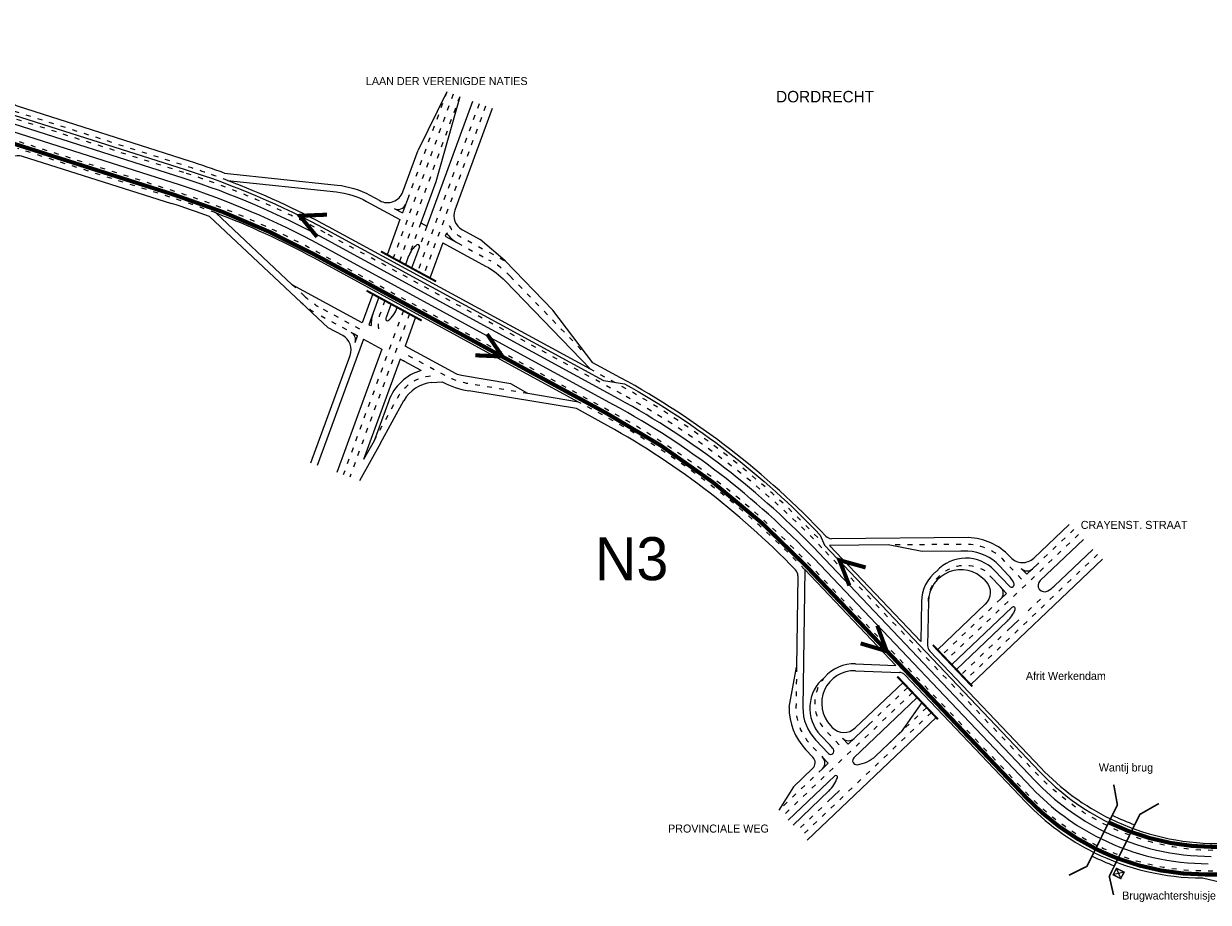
# Model space of a CAD drawing. Header units: metres. Extents: x 534 to 3705, y -2348 to -1466.
# Tile 4 of 7: x 3085 to 3377, y -1962 to -1746. Entities that reach past the tile are written whole.
import ezdxf

# ---------------------------------------------------------------- set-up
doc = ezdxf.new("R2010")
doc.units = ezdxf.units.M
doc.linetypes.add('ACAD_ISO03W100', pattern=[30, 12, -18])
for name, color, linetype, lineweight in [('deelstrepen', 8, 'ACAD_ISO03W100', 0), ('Kunstwerk', 7, 'Continuous', 0), ('RW-MARK', 7, 'Continuous', 0), ('Strooi WEL', 90, 'Continuous', 0), ('Text', 7, 'Continuous', 0)]:
    doc.layers.add(name, color=color, linetype=linetype, lineweight=lineweight)

msp = doc.modelspace()

# ---------------------------------------------------------------- linework, layer by layer
at = {"layer": 'deelstrepen', "linetype": 'ACAD_ISO03W100', "ltscale": 0.1}
for p, q in [((3124.53, -1782.36), (3045.36, -1757.14)), ((3190.87, -1763.07), (3176.09, -1803.41)), ((3189.28, -1762.49), (3179.82, -1788.29)), ((3192.47, -1763.66), (3177.6, -1804.23)), ((3197.26, -1765.41), (3182.13, -1806.69)), ((3198.85, -1766), (3183.64, -1807.51)), ((3191.97, -1799.69), (3199.68, -1803.88)), ((3167.27, -1822.55), (3157.58, -1817.28)), ((3178.59, -1816.35), (3163.77, -1856.81)), ((3180.1, -1817.17), (3165.37, -1857.39)), ((3343.82, -1870.23), (3334.91, -1878.71)), ((3344.99, -1871.47), (3312.55, -1902.33)), ((3349.66, -1876.38), (3317.22, -1907.24)), ((3325.8, -1887.37), (3311.38, -1901.1)), ((3335.58, -1887.43), (3331.71, -1891.11)), ((3325.92, -1896.62), (3316.05, -1906.01)), ((3304.06, -1910.4), (3272.29, -1940.63)), ((3302.89, -1909.17), (3293.3, -1918.29)), ((3307.56, -1914.09), (3294.99, -1926.05)), ((3308.73, -1915.31), (3276.96, -1945.54)), ((3281.84, -1929.2), (3271.11, -1939.4)), ((3281.69, -1938.7), (3275.79, -1944.31))]:
    msp.add_line(p, q, dxfattribs=at)
at = {"layer": 'deelstrepen', "linetype": 'ACAD_ISO03W100', "ltscale": 0.1, "flags": 128}
for points in [[(3349.56, -1948.15, -0.08775), (3332.74, -1935.75), (3278.59, -1878.83, 0.078307), (3229.18, -1840.95), (3157.31, -1801.89, 0.047368), (3122.53, -1787.06), (3043.82, -1761.98), (3007.14, -1749.88, -0.306108), (2979.75, -1714.46), (2973.63, -1618.97)], [(3135.28, -1784.3, 0.013339), (3125.2, -1780.79), (3083.64, -1767.55), (3081.53, -1766.88)], [(3132.35, -1792.29, 0.013807), (3122.01, -1788.68), (3083.5, -1776.41)], [(3189.9, -1795.38, 0.159152), (3192.33, -1797.95), (3203.65, -1804.1)], [(3174.06, -1813.89), (3172.75, -1817.47, 0.169601), (3172.69, -1821.62)], [(3209.29, -1836.79), (3196.79, -1834.72), (3194.99, -1834.42, -0.083575), (3188.71, -1832.26), (3178.43, -1826.68)], [(3171.38, -1848.4), (3177.23, -1837.71, -0.251362), (3185.39, -1832.39)], [(3280.69, -1872.25, 0.078307), (3231.28, -1834.37), (3224.74, -1830.81)], [(3277.51, -1880.15), (3277.36, -1880, 0.078307), (3228.37, -1842.44), (3221.79, -1838.86)], [(3330.94, -1882.49), (3326.74, -1878.03, 0.195988), (3317.75, -1873.92), (3315.98, -1873.92), (3298.05, -1874.08)], [(3352.02, -1943.2), (3352.02, -1943.2, -0.089024), (3334.92, -1930.66), (3281.73, -1874.74)], [(3307.96, -1888.03, -0.589781), (3322.1, -1880.54), (3325.88, -1884.55)], [(3275.48, -1904.15), (3275.34, -1914.06, 0.195988), (3278.95, -1923.26), (3281.91, -1926.37)], [(3282.35, -1906.69, 0.386905), (3282.64, -1919.74), (3286.98, -1924.3)], [(3444.09, -1949.31), (3378.4, -1949.31, -0.114291), (3352.02, -1943.2)], [(3444.09, -1954.39), (3376.21, -1954.39, -0.11557), (3349.56, -1948.15)]]:
    msp.add_lwpolyline(points, format="xyb", dxfattribs=at)
at = {"layer": 'deelstrepen', "linetype": 'ACAD_ISO03W100', "ltscale": 0.1}
for points in [[(3232.31, -1836.86), (3159.31, -1797.19, 0.047368), (3124.53, -1782.36)], [(3167.86, -1820.94), (3158.39, -1815.79, -0.063792), (3154.27, -1812.81), (3151.21, -1809.96)]]:
    msp.add_lwpolyline(points, format="xyb", dxfattribs=at)
at = {"layer": 'deelstrepen', "linetype": 'ACAD_ISO03W100', "ltscale": 0.1, "flags": 128}
for points in [[(3182.89, -1794.75), (3179.9, -1802.89)], [(3184.4, -1795.58), (3182.55, -1800.62)]]:
    msp.add_lwpolyline(points, dxfattribs=at)
at = {"layer": 'deelstrepen', "linetype": 'ACAD_ISO03W100', "ltscale": 0.1}
msp.add_lwpolyline([(3204.92, -1807.87), (3224.39, -1828)], dxfattribs=at)
for centre, radius, start, end in [((3189.32, -1822.95), 21.7, 44.0246, 61.4806), ((3167.94, -1798.22), 21.7, 226.8804, 241.4806), ((3136.82, -2012.59), 200, 43.5706, 61.4806)]:
    msp.add_arc(centre, radius, start, end, dxfattribs=at)
at = {"layer": 'Kunstwerk'}
for points, const_width in [([(3173.07, -1801.77), (3186.66, -1809.16)], 0.5), ([(3169.53, -1811.43), (3183.12, -1818.81)], 0.5), ([(3318.79, -1908.92), (3309.06, -1898.69)], 0.5), ([(3310.3, -1917), (3300.3, -1906.48)], 0.5), ([(3353.65, -1933.13), (3354.54, -1938.1), (3347.04, -1953.24), (3342.61, -1955.42)], 0.4), ([(3353.59, -1960.29), (3352.54, -1955.66), (3360.08, -1940.44), (3364.76, -1937.76)], 0.4)]:
    msp.add_lwpolyline(points, dxfattribs=dict(at, const_width=const_width))
for centre, radius, start, end in [((3379.12, -1887.61), 59, 244.0162, 249.8613), ((3375.49, -1896.09), 61, 243.5337, 249.1798)]:
    msp.add_arc(centre, radius, start, end, dxfattribs=at)
at = {"layer": 'RW-MARK'}
for p, q in [((3123.4, -1785.39), (3044.4, -1760.17)), ((3124.3, -1783.7), (3044.98, -1758.34)), ((3189.28, -1762.49), (3182.22, -1776.81)), ((3195.66, -1764.83), (3184.4, -1795.58)), ((3192.47, -1763.66), (3186.59, -1784.65)), ((3186.59, -1784.65), (3182.89, -1794.75)), ((3179.82, -1788.29), (3178.36, -1792.29)), ((3176.32, -1791.19), (3178.36, -1792.29)), ((3177.76, -1793.91), (3174.58, -1802.59)), ((3182.89, -1794.75), (3184.4, -1795.58)), ((3189.22, -1797.23), (3188.93, -1798.04)), ((3188.93, -1798.04), (3191.97, -1799.69)), ((3230.39, -1839.52), (3158.17, -1800.23)), ((3231.63, -1838.09), (3159.07, -1798.57)), ((3182.55, -1800.62), (3180.62, -1805.87)), ((3188.33, -1799.65), (3185.15, -1808.33)), ((3203.65, -1804.1), (3197.51, -1798.83)), ((3179.9, -1802.89), (3179.11, -1805.05)), ((3171.04, -1812.25), (3168.45, -1819.32)), ((3172.55, -1813.07), (3170.05, -1819.89)), ((3175.57, -1814.71), (3174.35, -1818.06)), ((3181.61, -1817.99), (3179.02, -1825.07)), ((3225.28, -1829.17), (3215.41, -1816.27)), ((3168.78, -1823.37), (3157.39, -1854.47)), ((3165.75, -1821.73), (3167.27, -1822.55)), ((3166.68, -1824.17), (3167.27, -1822.55)), ((3168.78, -1823.37), (3173.31, -1825.83)), ((3173.31, -1825.83), (3162.17, -1856.22)), ((3177.84, -1828.29), (3168.77, -1853.04)), ((3183.01, -1831.1), (3177.84, -1828.29)), ((3178.64, -1828.59), (3178.59, -1828.7)), ((3232.09, -1832.87), (3225.28, -1829.17)), ((3185.53, -1834.09), (3188.19, -1833.92)), ((3209.29, -1836.79), (3205.06, -1834.37)), ((3174.99, -1838.53), (3171.38, -1848.4)), ((3172.97, -1848.98), (3178.72, -1838.52)), ((3227.32, -1843.8), (3221.24, -1840.49)), ((3172.97, -1848.98), (3167.76, -1858.27)), ((3171.38, -1848.4), (3168.77, -1853.04)), ((3342.65, -1869.01), (3333.92, -1877.31)), ((3346.15, -1872.69), (3335.49, -1882.84)), ((3334.22, -1932.09), (3281, -1876.03)), ((3306.09, -1897.89), (3283.56, -1874.21)), ((3306.47, -1875.71), (3298.05, -1874.08)), ((3327.98, -1876.86), (3328.25, -1877.15)), ((3348.49, -1875.15), (3338.95, -1884.23)), ((3333.48, -1933.93), (3279.79, -1877.43)), ((3350.83, -1877.61), (3318.39, -1908.47)), ((3325.5, -1879.2), (3327.73, -1881.57)), ((3330.81, -1879.85), (3332.19, -1881.3)), ((3332.19, -1881.3), (3334.91, -1878.71)), ((3275.79, -1881.64), (3275.48, -1904.15)), ((3277.51, -1880.14), (3277.04, -1914.08)), ((3299.95, -1903.73), (3277.51, -1880.14)), ((3321.79, -1882.69), (3322.12, -1883.04)), ((3327.24, -1886), (3323.99, -1882.55)), ((3324.26, -1880.36), (3327.92, -1884.24)), ((3306.26, -1888), (3306.09, -1897.89)), ((3307.96, -1888.03), (3307.77, -1898.82)), ((3325.8, -1887.37), (3327.24, -1886)), ((3328.54, -1889.45), (3313.71, -1903.55)), ((3327.42, -1892.85), (3314.88, -1904.78)), ((3330.26, -1892.49), (3327.37, -1895.24)), ((3335.65, -1928.96), (3308.32, -1900.24)), ((3273.64, -1914.03), (3275.48, -1904.15)), ((3289.97, -1905.06), (3300.81, -1905.47)), ((3290.03, -1903.36), (3299.95, -1903.73)), ((3332.02, -1937.44), (3302.19, -1906.09)), ((3301.72, -1907.94), (3289.94, -1919.15)), ((3305.22, -1911.63), (3289.62, -1926.48)), ((3306.37, -1912.87), (3301.27, -1920.07)), ((3309.9, -1916.55), (3278.13, -1946.77)), ((3283.87, -1918.57), (3284.29, -1919.01)), ((3288.21, -1923.13), (3293.3, -1918.29)), ((3301.27, -1920.07), (3294.99, -1926.05)), ((3280.18, -1922.09), (3283.33, -1925.4)), ((3281.41, -1920.92), (3283.74, -1923.36)), ((3286.83, -1921.68), (3288.21, -1923.13)), ((3277.71, -1924.43), (3279.51, -1926.31)), ((3283.28, -1927.82), (3281.91, -1926.37)), ((3279.43, -1929.14), (3274.69, -1933.65)), ((3281.84, -1929.2), (3283.28, -1927.82)), ((3284.88, -1930.98), (3273.45, -1941.85)), ((3274.69, -1933.65), (3271.11, -1939.4)), ((3283.46, -1934.67), (3274.62, -1943.08)), ((3286.03, -1934.56), (3283.13, -1937.32)), ((3355.9, -1954.74), (3353.66, -1955.22)), ((3355.32, -1955.99), (3354.43, -1953.89)), ((3375.49, -1956.09), (3391.6, -1959.81))]:
    msp.add_line(p, q, dxfattribs=at)
for points in [[(3125.91, -1779.55), (3083.72, -1766.07, -0.112245), (3082.2, -1765.17), (3075.93, -1759.26, 0.112416), (3067.63, -1754.37), (3062.52, -1752.74)], [(3200.45, -1766.58), (3191.3, -1791.57, 0.371915), (3193.14, -1796.46), (3197.51, -1798.83)], [(3134.52, -1782.51), (3162.26, -1785.43, -0.098562), (3170.35, -1787.94), (3172.77, -1789.26, 0.457816), (3178.44, -1787.12), (3182.22, -1776.81)], [(3069.34, -1778.44), (3083.39, -1778.11, -0.083018), (3084.7, -1778.3), (3121.43, -1789.99)], [(3135.27, -1784.3), (3162.08, -1787.12, -0.098562), (3169.54, -1789.44), (3177.76, -1793.91)], [(3155.79, -1853.88), (3165.49, -1827.41, 0.371915), (3163.64, -1822.51), (3160.06, -1820.56), (3130.84, -1793.2)], [(3188.33, -1799.65), (3198.87, -1805.38, -0.076314), (3203.7, -1809.05), (3224.73, -1830.8)], [(3205.06, -1834.37), (3192.89, -1832.35, -0.083575), (3191.63, -1831.92), (3179.02, -1825.07)], [(3327.98, -1876.86, 0.195988), (3317.82, -1872.23), (3284.11, -1872.53)], [(3325.5, -1879.2, 0.195988), (3317.68, -1875.62), (3315.99, -1875.62), (3306.47, -1875.71)], [(3322.12, -1883.04, -0.412695), (3321.96, -1888.68), (3310.21, -1899.87)]]:
    msp.add_lwpolyline(points, format="xyb", dxfattribs=at)
at = {"layer": 'RW-MARK', "flags": 128}
for points in [[(3224.73, -1830.8), (3160.12, -1795.7, 0.033928), (3135.27, -1784.3)], [(3221.79, -1838.86), (3156.5, -1803.38, 0.033539), (3132.35, -1792.29, 0.033539)]]:
    msp.add_lwpolyline(points, format="xyb", dxfattribs=at)
at = {"layer": 'RW-MARK'}
for points in [[(3151.21, -1809.96), (3132.35, -1792.29)], [(3203.65, -1804.1), (3215.41, -1816.27)], [(3168.45, -1819.32), (3151.21, -1809.96)], [(3221.24, -1840.49), (3194.71, -1836.1)], [(3221.79, -1838.86), (3209.29, -1836.79)], [(3298.05, -1874.08), (3283.56, -1874.21)]]:
    msp.add_lwpolyline(points, dxfattribs=at)
at = {"layer": 'RW-MARK', "const_width": 0.339, "flags": 128}
msp.add_lwpolyline([(3353.51, -1955.31), (3355.38, -1956.26), (3356.19, -1954.67), (3354.33, -1953.72)], close=True, dxfattribs=at)
at = {"layer": 'RW-MARK'}
for centre, radius, start, end in [((3065.06, -1970.06), 200, 69.6788, 72.2864), ((3062.59, -1975.92), 200, 61.4528, 72.3007), ((3063.39, -1974.2), 200, 61.4206, 72.2684), ((3060.73, -1980.51), 200, 69.4786, 72.3285), ((3177.28, -1789.43), 2, 241.4806, 339.8769), ((3195.79, -1792.66), 8, 214.7773, 241.4806), ((3185.54, -1804.96), 6, 126.9417, 159.8769), ((3182.17, -1800.48), 0.4, 339.8769, 126.9417), ((3171.25, -1814.01), 6, 307.1432, 345.4875), ((3178.67, -1819.64), 8, 159.8769, 182.495), ((3174.63, -1818.48), 0.4, 163.9634, 307.1432), ((3178.67, -1819.64), 4.6, 159.8769, 163.9634), ((3171.25, -1814.01), 6, 258.5039, 264.5053), ((3164.8, -1823.48), 2, 339.8769, 61.4806), ((3186.26, -1842.66), 12, 105.7007, 159.8769), ((3135.78, -2010.1), 201.7, 43.2475, 61.4806), ((3186.26, -1842.66), 8.6, 94.8699, 151.3085), ((3198.26, -1814.69), 21.7, 242.3684, 260.5903), ((3135.95, -2013.73), 200, 43.5106, 61.4206), ((3134.81, -2015.21), 200, 43.5428, 61.4528), ((3132.65, -2018.04), 198.3, 44.0277, 61.4806), ((3284.16, -1870.53), 2, 223.2475, 267.6283), ((3317.21, -1887), 9.69, 43.2735, 137.9991), ((3331.16, -1874.41), 4, 223.2735, 313.5706), ((3332.26, -1878.47), 2, 223.5706, 313.5706), ((3273.79, -1881.61), 2, 359.2158, 44.0277), ((3315.96, -1888.18), 9.7, 127.8803, 178.9769), ((3315.96, -1888.18), 8, 43.2735, 178.9769), ((3321.91, -1887.05), 8, 26.7905, 43.2735), ((3324.42, -1885.93), 2, 313.5706, 43.2735), ((3328.43, -1883.76), 0.7, 223.2735, 26.7905), ((3336.59, -1884), 1.6, 133.5706, 299.5345), ((3333.43, -1878.43), 8, 299.5345, 313.5706), ((3321.91, -1887.05), 8, 313.5706, 338.4411), ((3328.89, -1889.81), 0.5, 338.4411, 133.5706), ((3309.77, -1898.86), 2, 178.9769, 223.5706), ((3289.67, -1913.06), 8, 87.8672, 223.5706), ((3289.67, -1913.06), 9.7, 87.8672, 138.9638), ((3300.74, -1907.47), 2, 43.5706, 87.8672), ((3288.43, -1914.24), 9.69, 128.845, 223.5706), ((3288.43, -1914.24), 14.79, 179.2158, 223.5706), ((3288.43, -1914.24), 11.39, 179.2158, 223.5706), ((3287.18, -1916.25), 4, 223.5706, 313.5706), ((3277.94, -1928.88), 8, 34.0103, 43.5706), ((3288.28, -1920.3), 2, 223.5706, 313.5706), ((3278.06, -1927.69), 2, 313.5706, 43.5706), ((3280.46, -1927.75), 2, 313.5706, 43.5706), ((3283.91, -1924.85), 0.8, 223.5706, 34.0103), ((3290.3, -1927.2), 1, 133.5706, 276.8225), ((3289.47, -1920.25), 8, 276.8225, 313.5706), ((3379.12, -1887.61), 60, 223.5706, 244.0162), ((3277.94, -1928.88), 8, 313.5706, 341.6659), ((3285.16, -1931.27), 0.4, 341.6659, 133.5706), ((3377.74, -1890.78), 60, 223.5106, 243.859), ((3376.97, -1892.59), 60, 223.5428, 243.7442), ((3375.49, -1896.09), 60, 223.5706, 243.5337), ((3379.12, -1887.61), 60, 244.0162, 270), ((3376.97, -1892.59), 60, 243.7442, 269.9722), ((3377.74, -1890.78), 60, 243.859, 269.9399), ((3375.49, -1896.09), 60, 243.5337, 270)]:
    msp.add_arc(centre, radius, start, end, dxfattribs=at)
at = {"layer": 'Strooi WEL', "flags": 128}
msp.add_lwpolyline([(2983.41, -1652.06), (2984.84, -1674.34), (2987.08, -1709.36), (2989.52, -1720.87, 0.297128), (3009.85, -1745.36), (3043.84, -1755.88), (3124.79, -1781.55, -0.047368), (3159.72, -1796.44), (3227.94, -1833.52), (3233.08, -1834.38, -0.076314), (3281.31, -1871.66), (3282.34, -1874.15), (3335.54, -1930.07, 0.088933), (3352.37, -1942.42), (3352.4, -1942.43)], format="xyb", dxfattribs=at)
at = {"layer": 'Strooi WEL', "const_width": 1, "flags": 128}
for points in [[(3349.19, -1948.91), (3349.19, -1948.91, -0.08775), (3332.13, -1936.33), (3277.98, -1879.41, 0.078307), (3228.77, -1841.69), (3156.9, -1802.64, 0.047368), (3122.27, -1787.87), (3043.56, -1762.79), (3006.87, -1750.69, -0.306108), (2978.9, -1714.51), (2976.4, -1675.54)], [(3479.52, -1955.24), (3376.21, -1955.24, -0.090262), (3354.77, -1951.34, -0.025046), (3349.19, -1948.91, -0.00035)]]:
    msp.add_lwpolyline(points, format="xyb", dxfattribs=at)
at = {"layer": 'Strooi WEL', "const_width": 1}
for points in [[(3157.33, -1798.19), (3153.08, -1793), (3159.78, -1792.71)], [(3199.22, -1822.12), (3203.01, -1827.65), (3196.31, -1827.36)], [(3288.49, -1884.07), (3286.04, -1877.82), (3292.51, -1879.61)], [(3295.38, -1893.94), (3297.7, -1900.24), (3291.27, -1898.32)]]:
    msp.add_lwpolyline(points, dxfattribs=at)
msp.add_lwpolyline([(3352.4, -1942.43, 0.114273), (3378.4, -1948.46), (3479.52, -1948.46)], format="xyb", dxfattribs=at)

# ---------------------------------------------------------------- texts
at = {"layer": 'Text'}
for s, height, p in [('LAAN DER VERENIGDE NATIES', 1.9781, (3169.36, -1760.79)), ('DORDRECHT', 2.826, (3270.44, -1765.05)), ('CRAYENST. STRAAT', 1.9781, (3345.52, -1870.12)), ('N3', 10.597, (3225.78, -1882.75)), ('Afrit Werkendam', 1.9781, (3331.99, -1907.32)), ('Wantij brug', 1.9781, (3349.96, -1929.87)), ('PROVINCIALE WEG', 1.9781, (3243.82, -1944.92)), ('Brugwachtershuisje', 1.9781, (3355.74, -1961.42))]:
    msp.add_text(s, height=height, dxfattribs=at).set_placement(p)

doc.saveas('drawing.dxf')
